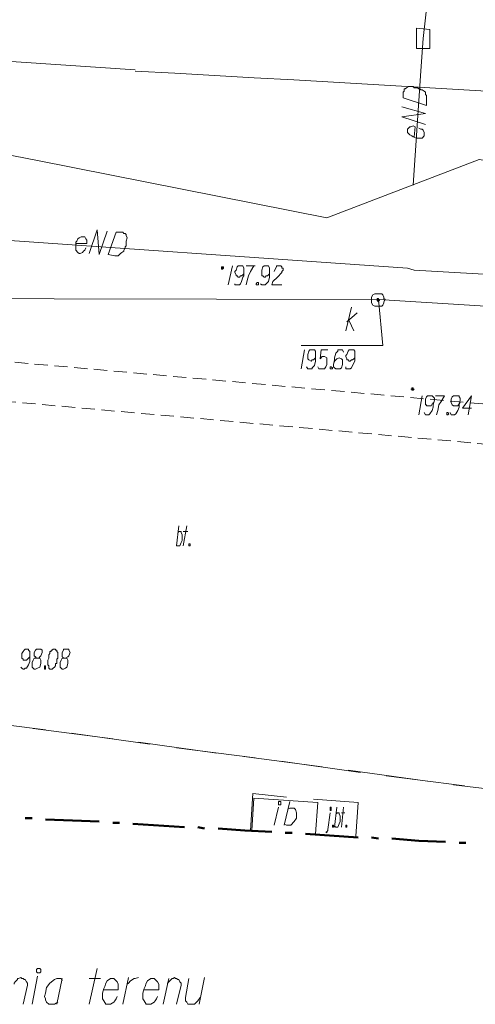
# Model space of a CAD drawing. Header units: metres. Extents: x 7431553 to 7432401, y 5544342 to 5544539.
# Tile 84 of 180: x 7432162 to 7432179, y 5544384 to 5544421. Entities that reach past the tile are written whole.
import ezdxf

# ---------------------------------------------------------------- set-up
doc = ezdxf.new("R2010")
doc.units = ezdxf.units.M
doc.header["$MEASUREMENT"] = 0
doc.linetypes.add('BG-PR90-PB-PZT-PZT01_2026_04_14$0$( Dashed )', pattern=[0.75, 0.5, -0.25])
for name, color, linetype, lineweight in [('BG-PR90-PB-PZT-PZT01_2026_04_14$0$D_obrzeze_5cm', 200, 'Continuous', 13), ('BG-PR90-PB-PZT-PZT01_2026_04_14$0$MAPA DCP', 7, 'Continuous', 0), ('PRIMETECH_XREF', 7, 'Continuous', 5)]:
    doc.layers.add(name, color=color, linetype=linetype, lineweight=lineweight)

# ---------------------------------------------------------------- blocks, each defined once
blk = doc.blocks.new('BG-PR90-PB-PZT-PZT01_2026_04_14$0$Naddrwiną2025_v2klauzulap')
at = {"layer": 'BG-PR90-PB-PZT-PZT01_2026_04_14$0$MAPA DCP', "linetype": 'Continuous', "lineweight": 0, "transparency": 33554559}
for points in [[(7431755.309, 5544590.721), (7431755.309, 5544590.763), (7431755.351, 5544590.763), (7431755.351, 5544590.763), (7431755.351, 5544590.763), (7431755.351, 5544590.763), (7431755.351, 5544590.806), (7431755.351, 5544590.806), (7431755.351, 5544590.806), (7431755.351, 5544590.806), (7431755.351, 5544590.806), (7431755.309, 5544590.848), (7431755.309, 5544590.848), (7431755.309, 5544590.848), (7431755.309, 5544590.806), (7431755.266, 5544590.806), (7431755.266, 5544590.806), (7431755.266, 5544590.806), (7431755.266, 5544590.806), (7431755.266, 5544590.763), (7431755.266, 5544590.763), (7431755.266, 5544590.763), (7431755.309, 5544590.763), (7431755.309, 5544590.763), (7431755.309, 5544590.763)], [(7431750.737, 5544583.567), (7431750.737, 5544583.567), (7431750.737, 5544583.567), (7431750.779, 5544583.567), (7431750.779, 5544583.567), (7431750.779, 5544583.567), (7431750.779, 5544583.609), (7431750.779, 5544583.609), (7431750.779, 5544583.609), (7431750.779, 5544583.609), (7431750.737, 5544583.651), (7431750.737, 5544583.651), (7431750.737, 5544583.651), (7431750.737, 5544583.651), (7431750.694, 5544583.651), (7431750.694, 5544583.609), (7431750.694, 5544583.609), (7431750.694, 5544583.609), (7431750.694, 5544583.609), (7431750.694, 5544583.567), (7431750.694, 5544583.567), (7431750.694, 5544583.567), (7431750.694, 5544583.567)]]:
    blk.add_hatch(color=256, dxfattribs=at).paths.add_polyline_path(points)
at = {"layer": 'BG-PR90-PB-PZT-PZT01_2026_04_14$0$MAPA DCP', "linetype": 'Continuous', "lineweight": 0, "true_color": 0x9a3300, "transparency": 33554559}
blk.add_hatch(color=24, dxfattribs=at).paths.add_polyline_path([(7431751.922, 5544589.451), (7431751.964, 5544589.451), (7431751.964, 5544589.451), (7431751.964, 5544589.451), (7431751.964, 5544589.451), (7431751.964, 5544589.451), (7431752.007, 5544589.493), (7431751.964, 5544589.493), (7431751.964, 5544589.493), (7431751.964, 5544589.493), (7431751.964, 5544589.536), (7431751.964, 5544589.536), (7431751.922, 5544589.536), (7431751.922, 5544589.536), (7431751.922, 5544589.536), (7431751.922, 5544589.493), (7431751.922, 5544589.493), (7431751.88, 5544589.493), (7431751.88, 5544589.493), (7431751.88, 5544589.451)])
at = {"layer": 'BG-PR90-PB-PZT-PZT01_2026_04_14$0$MAPA DCP', "color": 1, "linetype": 'Continuous', "lineweight": 18, "transparency": 33554687}
for points in [[(7431746.673, 5544576.624), (7431748.832, 5544587.546), (7431746.63, 5544593.303), (7431750.398, 5544616.629), (7431748.451, 5544628.398), (7431749.721, 5544638.812), (7431750.356, 5544649.861), (7431752.176, 5544675.896)], [(7431750.821, 5544590.848), (7431752.43, 5544618.915)], [(7431743.286, 5544591.102), (7431742.058, 5544591.187), (7431740.153, 5544591.398)], [(7431747.604, 5544590.806), (7431743.286, 5544591.102)], [(7431745.318, 5544591.271), (7431745.022, 5544590.382), (7431744.895, 5544591.271), (7431744.641, 5544590.382)], [(7431745.784, 5544590.848), (7431745.403, 5544590.89), (7431745.36, 5544590.806), (7431745.403, 5544590.721), (7431745.403, 5544590.679), (7431745.487, 5544590.594), (7431745.53, 5544590.594), (7431745.614, 5544590.594), (7431745.657, 5544590.636), (7431745.699, 5544590.679), (7431745.741, 5544590.763), (7431745.784, 5544590.806), (7431745.826, 5544590.933), (7431745.826, 5544591.017), (7431745.826, 5544591.06), (7431745.826, 5544591.144), (7431745.741, 5544591.229), (7431745.699, 5544591.229), (7431745.657, 5544591.229), (7431745.614, 5544591.229), (7431745.53, 5544591.187), (7431745.487, 5544591.144), (7431745.487, 5544591.102), (7431745.445, 5544591.017)], [(7431749.551, 5544573.576), (7431750.737, 5544590.594), (7431750.821, 5544590.848)], [(7431750.186, 5544578.571), (7431749.297, 5544578.868), (7431750.229, 5544578.952), (7431749.34, 5544579.249)], [(7431749.805, 5544578.063), (7431749.805, 5544578.487), (7431749.678, 5544578.487), (7431749.636, 5544578.444), (7431749.551, 5544578.402), (7431749.551, 5544578.317), (7431749.551, 5544578.275), (7431749.594, 5544578.19), (7431749.636, 5544578.148), (7431749.721, 5544578.106), (7431749.763, 5544578.063), (7431749.89, 5544578.063), (7431749.975, 5544578.063), (7431750.017, 5544578.063), (7431750.059, 5544578.063), (7431750.144, 5544578.148), (7431750.186, 5544578.19), (7431750.186, 5544578.233), (7431750.144, 5544578.317), (7431750.102, 5544578.36), (7431750.059, 5544578.402), (7431749.975, 5544578.444)], [(7431733.041, 5544570.147), (7431745.233, 5544569.216), (7431746.673, 5544576.624)]]:
    blk.add_lwpolyline(points, dxfattribs=at)
at = {"layer": 'BG-PR90-PB-PZT-PZT01_2026_04_14$0$MAPA DCP', "color": 24, "linetype": 'Continuous', "lineweight": 18, "true_color": 0x9a3300, "transparency": 33554687}
for points in [[(7431756.409, 5544653.798), (7431754.504, 5544628.906), (7431754.547, 5544626.916), (7431753.954, 5544622.048), (7431751.922, 5544589.493), (7431751.88, 5544571.121)], [(7431751.922, 5544589.493), (7431753.658, 5544589.663), (7431753.658, 5544586.572)], [(7431753.107, 5544588.266), (7431752.218, 5544588.477)], [(7431752.769, 5544588.308), (7431752.43, 5544588.689)], [(7431752.726, 5544588.393), (7431753.107, 5544588.562)]]:
    blk.add_lwpolyline(points, dxfattribs=at)
at = {"layer": 'BG-PR90-PB-PZT-PZT01_2026_04_14$0$MAPA DCP', "linetype": 'Continuous', "lineweight": 18, "transparency": 33554687}
for points in [[(7431770.252, 5544592.33), (7431770.379, 5544593.388), (7431770.633, 5544595.293)], [(7431770.295, 5544592.753), (7431769.914, 5544589.79)], [(7431769.702, 5544588.35), (7431770.125, 5544591.356)], [(7431769.787, 5544588.816), (7431769.363, 5544585.81)], [(7431772.2, 5544588.647), (7431770.93, 5544588.731), (7431770.803, 5544587.038)], [(7431769.194, 5544584.413), (7431769.575, 5544587.377)], [(7431772.115, 5544587.123), (7431770.93, 5544587.207), (7431770.76, 5544584.794), (7431771.988, 5544584.71)], [(7431771.776, 5544585.937), (7431770.887, 5544586.149)], [(7431771.184, 5544586.064), (7431771.141, 5544586.149), (7431771.141, 5544586.318), (7431771.184, 5544586.361), (7431771.311, 5544586.403), (7431771.395, 5544586.403), (7431771.522, 5544586.403), (7431771.649, 5544586.318), (7431771.776, 5544586.191), (7431771.776, 5544586.107), (7431771.776, 5544586.022), (7431771.734, 5544585.937)], [(7431770.718, 5544586.022), (7431770.591, 5544584.752), (7431771.988, 5544584.667)], [(7431771.776, 5544585.556), (7431771.099, 5544585.726)], [(7431769.236, 5544584.837), (7431768.855, 5544581.873)], [(7431768.644, 5544580.434), (7431769.067, 5544583.397)], [(7431768.728, 5544580.857), (7431768.305, 5544577.894)], [(7431768.136, 5544576.455), (7431768.517, 5544579.46)], [(7431768.178, 5544576.92), (7431767.797, 5544573.915)]]:
    blk.add_lwpolyline(points, dxfattribs=at)
at = {"layer": 'BG-PR90-PB-PZT-PZT01_2026_04_14$0$MAPA DCP', "linetype": 'Continuous', "lineweight": 9, "transparency": 33554687}
for points in [[(7431756.028, 5544593.007), (7431756.028, 5544592.668), (7431755.563, 5544593.007), (7431756.282, 5544592.88)], [(7431756.198, 5544592.203), (7431756.282, 5544592.245), (7431756.282, 5544592.372), (7431756.24, 5544592.414), (7431756.113, 5544592.499), (7431755.986, 5544592.541), (7431755.901, 5544592.541), (7431755.732, 5544592.584), (7431755.647, 5544592.584), (7431755.605, 5544592.541), (7431755.563, 5544592.541), (7431755.563, 5544592.499), (7431755.563, 5544592.457), (7431755.563, 5544592.414), (7431755.563, 5544592.372), (7431755.563, 5544592.33), (7431755.605, 5544592.287), (7431755.69, 5544592.245), (7431755.774, 5544592.245), (7431755.817, 5544592.245), (7431755.901, 5544592.287), (7431755.944, 5544592.33), (7431755.944, 5544592.372), (7431755.944, 5544592.414), (7431755.944, 5544592.457), (7431755.944, 5544592.499), (7431755.859, 5544592.541), (7431755.817, 5544592.584)], [(7431755.563, 5544591.652), (7431755.563, 5544591.991), (7431755.774, 5544591.864), (7431755.901, 5544591.779), (7431756.113, 5544591.737), (7431756.282, 5544591.695)], [(7431756.198, 5544591.229), (7431756.282, 5544591.271), (7431756.282, 5544591.398), (7431756.24, 5544591.441), (7431756.113, 5544591.525), (7431755.986, 5544591.568), (7431755.901, 5544591.568), (7431755.732, 5544591.61), (7431755.647, 5544591.61), (7431755.605, 5544591.568), (7431755.563, 5544591.525), (7431755.563, 5544591.483), (7431755.563, 5544591.441), (7431755.563, 5544591.398), (7431755.563, 5544591.356), (7431755.605, 5544591.314), (7431755.69, 5544591.271), (7431755.774, 5544591.271), (7431755.817, 5544591.271), (7431755.901, 5544591.271), (7431755.901, 5544591.314), (7431755.944, 5544591.314), (7431755.944, 5544591.398), (7431755.944, 5544591.441), (7431755.944, 5544591.483), (7431755.859, 5544591.525), (7431755.859, 5544591.568), (7431755.817, 5544591.568)], [(7431755.563, 5544591.144), (7431756.282, 5544591.017)], [(7431771.861, 5544588.096), (7431771.099, 5544588.181)], [(7431771.311, 5544588.096), (7431771.311, 5544588.223)], [(7431771.353, 5544587.927), (7431771.311, 5544587.927), (7431771.311, 5544588.012), (7431771.353, 5544588.012), (7431771.438, 5544588.054), (7431771.565, 5544588.054), (7431771.649, 5544588.054), (7431771.734, 5544588.012), (7431771.861, 5544587.969), (7431771.861, 5544587.927), (7431771.861, 5544587.885), (7431771.819, 5544587.842)], [(7431771.861, 5544587.842), (7431771.099, 5544587.927)], [(7431772.03, 5544587.504), (7431772.073, 5544587.546), (7431772.03, 5544587.546), (7431771.988, 5544587.588), (7431771.946, 5544587.588), (7431771.311, 5544587.673)], [(7431750.864, 5544585.556), (7431750.779, 5544585.599), (7431750.694, 5544585.641), (7431750.652, 5544585.641), (7431750.652, 5544585.683), (7431750.652, 5544585.726), (7431750.652, 5544585.768), (7431750.652, 5544585.81), (7431750.694, 5544585.853), (7431750.737, 5544585.853), (7431750.737, 5544585.895), (7431750.779, 5544585.895), (7431750.821, 5544585.895), (7431750.864, 5544585.853), (7431750.906, 5544585.853), (7431751.075, 5544585.683), (7431751.245, 5544585.514), (7431751.372, 5544585.472), (7431751.372, 5544585.853)], [(7431751.329, 5544585.048), (7431751.372, 5544585.091), (7431751.372, 5544585.218), (7431751.329, 5544585.26), (7431751.245, 5544585.345), (7431751.075, 5544585.387), (7431751.033, 5544585.387), (7431750.821, 5544585.387), (7431750.737, 5544585.387), (7431750.652, 5544585.345), (7431750.652, 5544585.302), (7431750.652, 5544585.26), (7431750.652, 5544585.218), (7431750.652, 5544585.175), (7431750.694, 5544585.133), (7431750.821, 5544585.091), (7431750.864, 5544585.091), (7431750.906, 5544585.091), (7431750.991, 5544585.091), (7431751.033, 5544585.091), (7431751.033, 5544585.133), (7431751.075, 5544585.175), (7431751.075, 5544585.218), (7431751.033, 5544585.26), (7431751.033, 5544585.302), (7431750.991, 5544585.345), (7431750.948, 5544585.387)], [(7431750.652, 5544584.498), (7431750.652, 5544584.837), (7431750.652, 5544584.794), (7431750.864, 5544584.667), (7431751.033, 5544584.583), (7431751.202, 5544584.54), (7431751.372, 5544584.498)], [(7431751.329, 5544584.075), (7431751.372, 5544584.075), (7431751.372, 5544584.244), (7431751.329, 5544584.286), (7431751.245, 5544584.329), (7431751.075, 5544584.371), (7431751.033, 5544584.413), (7431750.821, 5544584.413), (7431750.737, 5544584.413), (7431750.652, 5544584.371), (7431750.652, 5544584.329), (7431750.652, 5544584.244), (7431750.652, 5544584.202), (7431750.694, 5544584.159), (7431750.821, 5544584.117), (7431750.864, 5544584.075), (7431750.906, 5544584.075), (7431750.991, 5544584.117), (7431751.033, 5544584.117), (7431751.033, 5544584.159), (7431751.075, 5544584.202), (7431751.075, 5544584.244), (7431751.033, 5544584.286), (7431751.033, 5544584.329), (7431750.991, 5544584.371), (7431750.948, 5544584.413)], [(7431750.652, 5544583.99), (7431751.372, 5544583.821)], [(7431778.55, 5544582.72), (7431777.534, 5544582.932)], [(7431777.576, 5544582.339), (7431778.296, 5544582.212), (7431778.423, 5544582.212), (7431778.465, 5544582.254), (7431778.55, 5544582.297), (7431778.55, 5544582.339), (7431778.55, 5544582.424), (7431778.55, 5544582.551), (7431778.507, 5544582.593), (7431778.423, 5544582.678), (7431778.296, 5544582.762)], [(7431761.235, 5544582.127), (7431760.473, 5544582.254)], [(7431760.685, 5544582.127), (7431760.685, 5544582.297)], [(7431760.727, 5544581.916), (7431760.685, 5544581.958), (7431760.685, 5544582.043), (7431760.727, 5544582.043), (7431760.812, 5544582.085), (7431760.939, 5544582.085), (7431761.024, 5544582.085), (7431761.108, 5544582.043), (7431761.235, 5544582), (7431761.235, 5544581.916), (7431761.235, 5544581.873), (7431761.193, 5544581.873)], [(7431761.235, 5544581.873), (7431760.473, 5544581.958)], [(7431777.788, 5544581.535), (7431777.745, 5544581.535), (7431777.703, 5544581.577), (7431777.661, 5544581.619), (7431777.618, 5544581.662), (7431777.576, 5544581.704), (7431777.576, 5544581.746), (7431777.534, 5544581.789), (7431777.576, 5544581.831), (7431777.576, 5544581.873), (7431777.618, 5544581.916), (7431777.618, 5544581.958), (7431777.703, 5544582), (7431777.745, 5544582.043), (7431777.83, 5544582.043), (7431778.55, 5544581.873)], [(7431778.55, 5544581.365), (7431777.576, 5544581.577)], [(7431777.999, 5544580.646), (7431777.999, 5544581.196), (7431777.788, 5544581.196), (7431777.703, 5544581.154), (7431777.576, 5544581.027), (7431777.576, 5544580.942), (7431777.576, 5544580.9), (7431777.661, 5544580.773), (7431777.745, 5544580.73), (7431777.872, 5544580.688), (7431777.957, 5544580.646), (7431778.126, 5544580.603), (7431778.253, 5544580.603), (7431778.338, 5544580.603), (7431778.423, 5544580.646), (7431778.55, 5544580.73), (7431778.55, 5544580.815), (7431778.55, 5544580.9), (7431778.465, 5544581.027), (7431778.423, 5544581.069), (7431778.338, 5544581.111), (7431778.253, 5544581.154)], [(7431777.788, 5544580.011), (7431777.745, 5544580.053), (7431777.661, 5544580.138), (7431777.576, 5544580.265), (7431777.576, 5544580.307), (7431777.534, 5544580.434)], [(7431778.55, 5544579.841), (7431777.534, 5544580.053)], [(7431777.999, 5544579.122), (7431777.999, 5544579.672), (7431777.788, 5544579.672), (7431777.703, 5544579.63), (7431777.576, 5544579.503), (7431777.576, 5544579.418), (7431777.576, 5544579.376), (7431777.661, 5544579.249), (7431777.745, 5544579.206), (7431777.872, 5544579.164), (7431777.957, 5544579.122), (7431778.126, 5544579.079), (7431778.253, 5544579.079), (7431778.338, 5544579.079), (7431778.423, 5544579.122), (7431778.55, 5544579.206), (7431778.55, 5544579.291), (7431778.55, 5544579.376), (7431778.465, 5544579.503), (7431778.423, 5544579.545), (7431778.338, 5544579.587), (7431778.253, 5544579.63)], [(7431778.55, 5544578.571), (7431777.195, 5544578.868)], [(7431777.576, 5544578.571), (7431777.576, 5544578.995)], [(7431765.469, 5544577.64), (7431765.469, 5544577.682), (7431765.426, 5544577.767), (7431765.384, 5544577.809), (7431765.257, 5544577.852), (7431765.172, 5544577.809), (7431765.13, 5544577.809), (7431765.13, 5544577.725), (7431765.13, 5544577.682), (7431765.13, 5544577.598), (7431765.172, 5544577.598), (7431765.257, 5544577.555), (7431765.299, 5544577.555), (7431765.384, 5544577.555), (7431765.426, 5544577.555), (7431765.469, 5544577.64), (7431765.469, 5544577.555), (7431765.553, 5544577.513), (7431765.638, 5544577.471), (7431765.68, 5544577.471), (7431765.807, 5544577.471), (7431765.85, 5544577.513), (7431765.892, 5544577.555), (7431765.892, 5544577.598), (7431765.85, 5544577.682), (7431765.807, 5544577.725), (7431765.68, 5544577.767), (7431765.638, 5544577.767), (7431765.553, 5544577.767), (7431765.469, 5544577.725), (7431765.469, 5544577.682)], [(7431777.576, 5544577.555), (7431778.55, 5544577.344)], [(7431777.661, 5544577.555), (7431777.576, 5544577.513), (7431777.576, 5544577.344), (7431777.618, 5544577.259), (7431777.745, 5544577.09), (7431777.915, 5544576.963), (7431778.126, 5544576.92), (7431778.253, 5544576.878), (7431778.338, 5544576.92), (7431778.38, 5544576.92), (7431778.465, 5544576.963), (7431778.55, 5544577.047), (7431778.55, 5544577.132), (7431778.55, 5544577.217), (7431778.55, 5544577.259), (7431778.465, 5544577.386)], [(7431765.469, 5544576.582), (7431765.469, 5544576.666), (7431765.426, 5544576.709), (7431765.384, 5544576.751), (7431765.257, 5544576.793), (7431765.172, 5544576.793), (7431765.13, 5544576.751), (7431765.13, 5544576.709), (7431765.13, 5544576.666), (7431765.13, 5544576.582), (7431765.172, 5544576.539), (7431765.257, 5544576.497), (7431765.299, 5544576.497), (7431765.384, 5544576.497), (7431765.426, 5544576.539), (7431765.469, 5544576.582), (7431765.469, 5544576.497), (7431765.553, 5544576.455), (7431765.638, 5544576.412), (7431765.68, 5544576.412), (7431765.807, 5544576.412), (7431765.85, 5544576.455), (7431765.892, 5544576.497), (7431765.892, 5544576.539), (7431765.85, 5544576.624), (7431765.807, 5544576.709), (7431765.68, 5544576.751), (7431765.638, 5544576.751), (7431765.553, 5544576.751), (7431765.469, 5544576.709), (7431765.469, 5544576.624)], [(7431778.55, 5544576.412), (7431777.491, 5544576.624)], [(7431765.807, 5544575.989), (7431765.85, 5544576.031), (7431765.892, 5544576.074), (7431765.892, 5544576.116), (7431765.85, 5544576.158), (7431765.85, 5544576.201), (7431765.723, 5544576.285), (7431765.596, 5544576.328), (7431765.511, 5544576.328), (7431765.342, 5544576.328), (7431765.257, 5544576.328), (7431765.215, 5544576.328), (7431765.172, 5544576.285), (7431765.13, 5544576.285), (7431765.13, 5544576.243), (7431765.13, 5544576.201), (7431765.13, 5544576.158), (7431765.172, 5544576.116), (7431765.215, 5544576.074), (7431765.299, 5544576.031), (7431765.342, 5544576.031), (7431765.384, 5544576.031), (7431765.469, 5544576.031), (7431765.511, 5544576.074), (7431765.553, 5544576.074), (7431765.553, 5544576.116), (7431765.553, 5544576.158), (7431765.553, 5544576.201), (7431765.511, 5544576.243), (7431765.469, 5544576.285), (7431765.426, 5544576.328)], [(7431777.788, 5544575.735), (7431777.745, 5544575.735), (7431777.703, 5544575.777), (7431777.661, 5544575.82), (7431777.618, 5544575.862), (7431777.576, 5544575.862), (7431777.576, 5544575.904), (7431777.534, 5544575.989), (7431777.576, 5544576.031), (7431777.576, 5544576.074), (7431777.618, 5544576.116), (7431777.618, 5544576.158), (7431777.703, 5544576.201), (7431777.745, 5544576.243), (7431777.83, 5544576.243), (7431778.55, 5544576.074)]]:
    blk.add_lwpolyline(points, dxfattribs=at)
at = {"layer": 'BG-PR90-PB-PZT-PZT01_2026_04_14$0$MAPA DCP', "linetype": 'Continuous', "lineweight": 50, "transparency": 33554687}
for points in [[(7431772.454, 5544592.541), (7431772.454, 5544592.795)], [(7431772.284, 5544590.001), (7431772.369, 5544591.017), (7431772.411, 5544592.033)], [(7431772.242, 5544589.239), (7431772.284, 5544589.493)], [(7431772.115, 5544586.742), (7431772.242, 5544588.731)], [(7431772.073, 5544585.98), (7431772.073, 5544586.234)], [(7431771.903, 5544583.44), (7431771.988, 5544584.456), (7431772.03, 5544585.472)], [(7431771.861, 5544582.678), (7431771.903, 5544582.932)], [(7431771.734, 5544580.222), (7431771.861, 5544582.17)], [(7431771.692, 5544579.46), (7431771.692, 5544579.714)], [(7431771.565, 5544576.92), (7431771.607, 5544577.936), (7431771.649, 5544578.952)], [(7431771.522, 5544576.158), (7431771.522, 5544576.412)]]:
    blk.add_lwpolyline(points, dxfattribs=at)
at = {"layer": 'BG-PR90-PB-PZT-PZT01_2026_04_14$0$MAPA DCP', "linetype": 'Continuous', "lineweight": 9, "transparency": 33554687}
for points in [[(7431756.198, 5544592.076), (7431756.198, 5544592.118), (7431756.24, 5544592.16), (7431756.282, 5544592.118), (7431756.282, 5544592.076), (7431756.24, 5544592.076)], [(7431771.776, 5544588.266), (7431771.776, 5544588.308), (7431771.861, 5544588.308), (7431771.861, 5544588.266), (7431771.819, 5544588.266)], [(7431771.099, 5544587.673), (7431771.099, 5544587.715), (7431771.226, 5544587.715), (7431771.226, 5544587.673), (7431771.184, 5544587.673), (7431771.141, 5544587.673)], [(7431771.776, 5544587.758), (7431771.776, 5544587.8), (7431771.861, 5544587.8), (7431771.861, 5544587.758), (7431771.819, 5544587.758)], [(7431751.287, 5544584.921), (7431751.287, 5544584.964), (7431751.372, 5544584.964), (7431751.372, 5544584.879), (7431751.329, 5544584.879)], [(7431761.151, 5544582.339), (7431761.151, 5544582.381), (7431761.235, 5544582.381), (7431761.235, 5544582.339), (7431761.193, 5544582.339)], [(7431765.13, 5544577.259), (7431765.13, 5544577.217), (7431765.172, 5544577.174), (7431765.172, 5544577.132), (7431765.215, 5544577.132), (7431765.215, 5544577.09), (7431765.257, 5544577.09), (7431765.299, 5544577.09), (7431765.342, 5544577.047), (7431765.384, 5544577.047), (7431765.469, 5544577.047), (7431765.553, 5544577.005), (7431765.638, 5544577.005), (7431765.68, 5544577.005), (7431765.723, 5544577.005), (7431765.765, 5544577.047), (7431765.807, 5544577.047), (7431765.85, 5544577.047), (7431765.892, 5544577.09), (7431765.892, 5544577.132), (7431765.892, 5544577.174), (7431765.85, 5544577.217), (7431765.807, 5544577.259), (7431765.765, 5544577.301), (7431765.723, 5544577.301), (7431765.68, 5544577.301), (7431765.68, 5544577.344), (7431765.638, 5544577.344), (7431765.596, 5544577.344), (7431765.553, 5544577.344), (7431765.511, 5544577.344), (7431765.469, 5544577.386), (7431765.426, 5544577.386), (7431765.384, 5544577.386), (7431765.342, 5544577.386), (7431765.299, 5544577.386), (7431765.257, 5544577.386), (7431765.215, 5544577.344), (7431765.172, 5544577.344), (7431765.172, 5544577.301), (7431765.13, 5544577.301)], [(7431765.765, 5544576.878), (7431765.765, 5544576.92), (7431765.892, 5544576.92), (7431765.892, 5544576.878), (7431765.85, 5544576.878), (7431765.807, 5544576.878)], [(7431777.195, 5544576.624), (7431777.195, 5544576.709), (7431777.237, 5544576.751), (7431777.322, 5544576.751), (7431777.364, 5544576.709), (7431777.364, 5544576.666), (7431777.364, 5544576.624), (7431777.322, 5544576.582), (7431777.237, 5544576.582)]]:
    blk.add_lwpolyline(points, close=True, dxfattribs=at)
at = {"layer": 'BG-PR90-PB-PZT-PZT01_2026_04_14$0$MAPA DCP', "color": 1, "linetype": 'Continuous', "lineweight": 18, "transparency": 33554687}
for points in [[(7431742.439, 5544590.933), (7431741.677, 5544590.933), (7431741.72, 5544591.441), (7431742.439, 5544591.441)], [(7431744.302, 5544590.425), (7431744.09, 5544590.425), (7431744.048, 5544590.467), (7431743.963, 5544590.467), (7431743.963, 5544590.509), (7431743.921, 5544590.552), (7431743.879, 5544590.636), (7431743.879, 5544590.806), (7431743.921, 5544590.848), (7431743.921, 5544590.89), (7431743.921, 5544590.933), (7431743.921, 5544590.975), (7431743.963, 5544591.017), (7431743.963, 5544591.06), (7431744.006, 5544591.102), (7431744.006, 5544591.144), (7431744.048, 5544591.229), (7431744.09, 5544591.271), (7431744.175, 5544591.271), (7431744.217, 5544591.314), (7431744.26, 5544591.314), (7431744.344, 5544591.314), (7431744.598, 5544591.314)], [(7431749.382, 5544579.587), (7431749.382, 5544579.841), (7431749.424, 5544579.884), (7431749.424, 5544579.926), (7431749.467, 5544579.968), (7431749.509, 5544579.968), (7431749.594, 5544580.011), (7431749.721, 5544579.968), (7431749.805, 5544579.968), (7431749.848, 5544579.968), (7431749.89, 5544579.968), (7431749.932, 5544579.926), (7431749.975, 5544579.926), (7431750.059, 5544579.884), (7431750.102, 5544579.884), (7431750.144, 5544579.799), (7431750.186, 5544579.757), (7431750.229, 5544579.714), (7431750.271, 5544579.672), (7431750.271, 5544579.587), (7431750.271, 5544579.545), (7431750.229, 5544579.291)]]:
    blk.add_lwpolyline(points, close=True, dxfattribs=at)
at = {"layer": 'BG-PR90-PB-PZT-PZT01_2026_04_14$0$MAPA DCP', "linetype": 'Continuous', "lineweight": 0, "transparency": 33554687}
for points in [[(7431755.309, 5544590.721), (7431755.309, 5544590.763), (7431755.351, 5544590.763), (7431755.351, 5544590.763), (7431755.351, 5544590.763), (7431755.351, 5544590.763), (7431755.351, 5544590.806), (7431755.351, 5544590.806), (7431755.351, 5544590.806), (7431755.351, 5544590.806), (7431755.351, 5544590.806), (7431755.309, 5544590.848), (7431755.309, 5544590.848), (7431755.309, 5544590.848), (7431755.309, 5544590.806), (7431755.266, 5544590.806), (7431755.266, 5544590.806), (7431755.266, 5544590.806), (7431755.266, 5544590.806), (7431755.266, 5544590.763), (7431755.266, 5544590.763), (7431755.266, 5544590.763), (7431755.309, 5544590.763), (7431755.309, 5544590.763)], [(7431750.737, 5544583.567), (7431750.737, 5544583.567), (7431750.737, 5544583.567), (7431750.779, 5544583.567), (7431750.779, 5544583.567), (7431750.779, 5544583.567), (7431750.779, 5544583.609), (7431750.779, 5544583.609), (7431750.779, 5544583.609), (7431750.779, 5544583.609), (7431750.737, 5544583.651), (7431750.737, 5544583.651), (7431750.737, 5544583.651), (7431750.737, 5544583.651), (7431750.694, 5544583.651), (7431750.694, 5544583.609), (7431750.694, 5544583.609), (7431750.694, 5544583.609), (7431750.694, 5544583.609), (7431750.694, 5544583.567), (7431750.694, 5544583.567), (7431750.694, 5544583.567), (7431750.694, 5544583.567)]]:
    blk.add_lwpolyline(points, close=True, dxfattribs=at)
at = {"layer": 'BG-PR90-PB-PZT-PZT01_2026_04_14$0$MAPA DCP', "color": 24, "linetype": 'Continuous', "lineweight": 18, "true_color": 0x9a3300, "transparency": 33554687}
blk.add_lwpolyline([(7431751.71, 5544589.493), (7431751.71, 5544589.62), (7431751.753, 5544589.663), (7431751.837, 5544589.705), (7431751.88, 5544589.705), (7431751.922, 5544589.747), (7431752.007, 5544589.705), (7431752.049, 5544589.705), (7431752.134, 5544589.663), (7431752.176, 5544589.62), (7431752.176, 5544589.536), (7431752.176, 5544589.493), (7431752.176, 5544589.409), (7431752.176, 5544589.366), (7431752.134, 5544589.282), (7431752.049, 5544589.239), (7431752.007, 5544589.239), (7431751.922, 5544589.239), (7431751.88, 5544589.239), (7431751.837, 5544589.239), (7431751.753, 5544589.282), (7431751.71, 5544589.366), (7431751.71, 5544589.409)], close=True, dxfattribs=at)
at = {"layer": 'BG-PR90-PB-PZT-PZT01_2026_04_14$0$MAPA DCP', "color": 24, "linetype": 'Continuous', "lineweight": 0, "true_color": 0x9a3300, "transparency": 33554687}
blk.add_lwpolyline([(7431751.922, 5544589.451), (7431751.964, 5544589.451), (7431751.964, 5544589.451), (7431751.964, 5544589.451), (7431751.964, 5544589.451), (7431751.964, 5544589.451), (7431752.007, 5544589.493), (7431751.964, 5544589.493), (7431751.964, 5544589.493), (7431751.964, 5544589.493), (7431751.964, 5544589.536), (7431751.964, 5544589.536), (7431751.922, 5544589.536), (7431751.922, 5544589.536), (7431751.922, 5544589.536), (7431751.922, 5544589.493), (7431751.922, 5544589.493), (7431751.88, 5544589.493), (7431751.88, 5544589.493), (7431751.88, 5544589.451), (7431751.922, 5544589.451), (7431751.922, 5544589.451), (7431751.922, 5544589.451)], close=True, dxfattribs=at)
at = {"layer": 'BG-PR90-PB-PZT-PZT01_2026_04_14$0$MAPA DCP', "color": 24, "linetype": 'Continuous', "lineweight": 9, "true_color": 0x9a3300, "transparency": 33554687}
for points in [[(7431754.462, 5544588.266), (7431754.547, 5544588.266), (7431754.547, 5544588.435), (7431754.504, 5544588.477), (7431754.42, 5544588.52), (7431754.25, 5544588.604), (7431754.166, 5544588.604), (7431753.996, 5544588.604), (7431753.912, 5544588.604), (7431753.869, 5544588.604), (7431753.827, 5544588.562), (7431753.827, 5544588.52), (7431753.827, 5544588.435), (7431753.827, 5544588.393), (7431753.869, 5544588.35), (7431753.996, 5544588.308), (7431754.039, 5544588.266), (7431754.081, 5544588.266), (7431754.166, 5544588.308), (7431754.208, 5544588.308), (7431754.208, 5544588.35), (7431754.25, 5544588.393), (7431754.25, 5544588.435), (7431754.208, 5544588.477), (7431754.208, 5544588.52), (7431754.166, 5544588.562), (7431754.123, 5544588.604), (7431754.081, 5544588.604)], [(7431753.912, 5544588.181), (7431753.827, 5544588.139), (7431753.827, 5544587.969), (7431753.869, 5544587.969), (7431753.954, 5544587.885), (7431754.123, 5544587.842), (7431754.208, 5544587.842), (7431754.377, 5544587.8), (7431754.462, 5544587.8), (7431754.504, 5544587.842), (7431754.547, 5544587.885), (7431754.547, 5544587.927), (7431754.547, 5544587.969), (7431754.547, 5544588.012), (7431754.547, 5544588.054), (7431754.504, 5544588.096), (7431754.377, 5544588.139), (7431754.335, 5544588.139), (7431754.293, 5544588.139), (7431754.208, 5544588.139), (7431754.166, 5544588.096), (7431754.123, 5544588.012), (7431754.166, 5544587.927), (7431754.208, 5544587.885), (7431754.25, 5544587.842), (7431754.293, 5544587.842)], [(7431753.827, 5544587.588), (7431753.827, 5544587.334), (7431754.166, 5544587.292), (7431754.081, 5544587.377), (7431754.081, 5544587.461), (7431754.123, 5544587.546), (7431754.208, 5544587.546), (7431754.293, 5544587.546), (7431754.377, 5544587.546), (7431754.462, 5544587.504), (7431754.547, 5544587.461), (7431754.547, 5544587.377), (7431754.547, 5544587.292), (7431754.547, 5544587.25), (7431754.462, 5544587.207)], [(7431754.462, 5544586.784), (7431754.547, 5544586.826), (7431754.547, 5544586.996), (7431754.504, 5544586.996), (7431754.42, 5544587.08), (7431754.25, 5544587.123), (7431754.166, 5544587.123), (7431753.996, 5544587.123), (7431753.912, 5544587.123), (7431753.869, 5544587.123), (7431753.827, 5544587.08), (7431753.827, 5544587.038), (7431753.827, 5544586.996), (7431753.827, 5544586.953), (7431753.827, 5544586.911), (7431753.869, 5544586.869), (7431753.996, 5544586.826), (7431754.039, 5544586.826), (7431754.081, 5544586.826), (7431754.166, 5544586.826), (7431754.208, 5544586.869), (7431754.25, 5544586.953), (7431754.208, 5544586.996), (7431754.208, 5544587.038), (7431754.166, 5544587.08), (7431754.123, 5544587.123), (7431754.081, 5544587.123)], [(7431753.827, 5544586.699), (7431754.547, 5544586.572)]]:
    blk.add_lwpolyline(points, dxfattribs=at)
blk.add_lwpolyline([(7431754.462, 5544587.715), (7431754.504, 5544587.758), (7431754.547, 5544587.758), (7431754.547, 5544587.673), (7431754.504, 5544587.673), (7431754.462, 5544587.673)], close=True, dxfattribs=at)
at = {"layer": 'BG-PR90-PB-PZT-PZT01_2026_04_14$0$MAPA DCP', "linetype": 'Continuous', "lineweight": 18, "transparency": 33554687}
blk.add_lwpolyline([(7431770.887, 5544585.768), (7431770.887, 5544585.81), (7431771.014, 5544585.81), (7431771.014, 5544585.726), (7431770.972, 5544585.726), (7431770.93, 5544585.726), (7431770.887, 5544585.726)], close=True, dxfattribs=at)
at = {"layer": 'BG-PR90-PB-PZT-PZT01_2026_04_14$0$MAPA DCP', "color": 5, "linetype": 'Continuous', "lineweight": 18, "transparency": 33554687}
blk.add_lwpolyline([(7431743.244, 5544580.307), (7431742.566, 5544570.189), (7431741.931, 5544568.665), (7431724.998, 5544568.962), (7431723.643, 5544549.996), (7431722.627, 5544533.275), (7431721.611, 5544518.966), (7431722.289, 5544517.95), (7431723.008, 5544517.865), (7431723.559, 5544517.865), (7431751.202, 5544516.172), (7431770.083, 5544514.902)], dxfattribs=at)
blk.add_arc((7434032.959, 5544456.537), 2293.004, 174.505366, 176.905913, dxfattribs=at)
blk = doc.blocks.new('BG-PR90-PB-PZT-PZT01_2026_04_14')
at = {"layer": 'BG-PR90-PB-PZT-PZT01_2026_04_14$0$D_obrzeze_5cm', "linetype": 'BG-PR90-PB-PZT-PZT01_2026_04_14$0$( Dashed )'}
blk.add_lwpolyline([(7432157.818, 5544408.378), (7432245.235, 5544400.588)], dxfattribs=at)
blk.add_lwpolyline([(7432136.202, 5544392.372), (7432136.798, 5544398.748, -0.412975), (7432147.642, 5544407.779), (7432245.101, 5544399.094)], format="xyb", dxfattribs=at)
at = {"layer": 'BG-PR90-PB-PZT-PZT01_2026_04_14$0$MAPA DCP', "rotation": 270}
blk.add_blockref('BG-PR90-PB-PZT-PZT01_2026_04_14$0$Naddrwiną2025_v2klauzulap', (1887585.788, 12976162.34), dxfattribs=at)

msp = doc.modelspace()

# ---------------------------------------------------------------- block references
at = {"layer": 'PRIMETECH_XREF', "linetype": 'Continuous', "lineweight": 0, "rotation": 360}
msp.add_blockref('BG-PR90-PB-PZT-PZT01_2026_04_14', (0, 0), dxfattribs=at)

doc.saveas('drawing.dxf')
